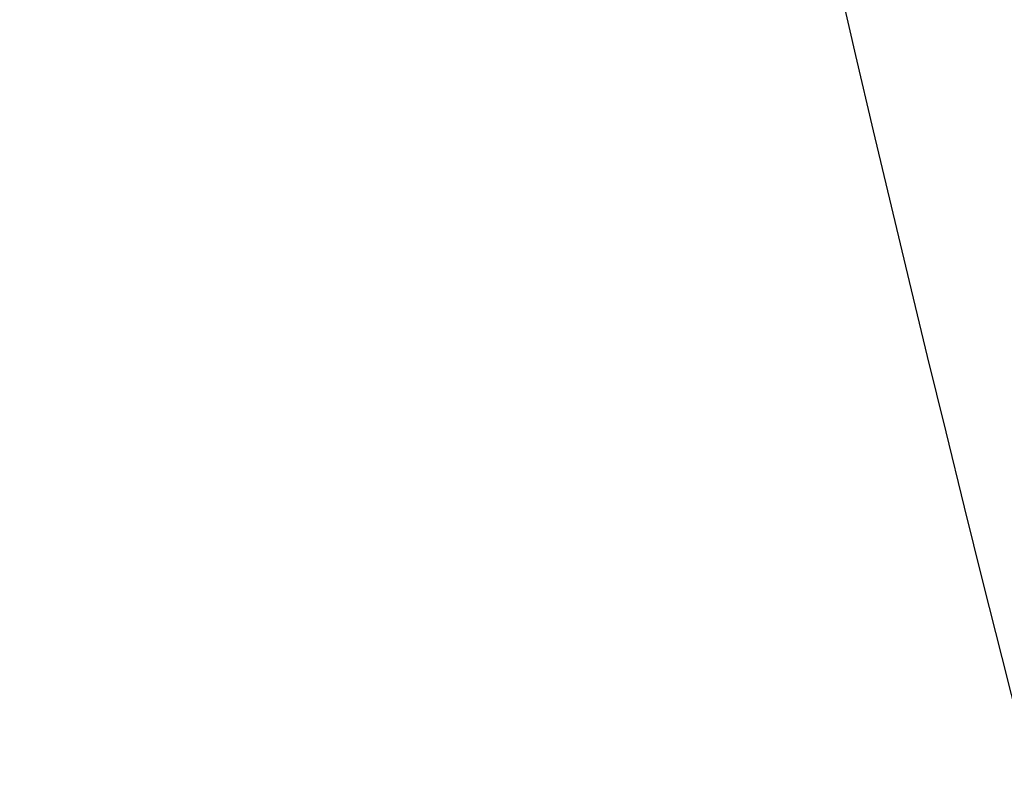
# Model space of a CAD drawing. Header units: millimetres. Extents: x -229 to 229, y -17 to 790.
# Tile 134 of 256: x -224.0065 to -223.9588, y 389.558 to 389.5944. Entities that reach past the tile are written whole.
import ezdxf

# ---------------------------------------------------------------- set-up
doc = ezdxf.new("R2010")
doc.units = ezdxf.units.MM
doc.header["$MEASUREMENT"] = 0
doc.layers.add('Default', color=7, linetype='Continuous', true_color=0x000000)

msp = doc.modelspace()

# ---------------------------------------------------------------- linework, layer by layer
at = {"layer": 'Default'}
msp.add_open_spline([(0, 402.304782, 270.514369), (-31.664452, 402.304782, 270.514369), (-57.429104, 402.217824, 268.855104), (-100.136733, 401.927783, 263.320793), (-117.103126, 401.724306, 259.438226), (-144.688609, 401.249433, 250.377104), (-155.323339, 400.977671, 245.191584), (-172.436641, 400.40801, 234.321792), (-178.916795, 400.109889, 228.633304), (-187.858852, 399.626852, 219.416422), (-190.911614, 399.439999, 215.851049), (-196.484212, 399.045304, 208.319815), (-199.02672, 398.836833, 204.34196), (-206.187352, 398.145793, 191.156137), (-210.253567, 397.601864, 180.777349), (-216.921101, 396.19345, 153.903197), (-219.514416, 395.331009, 137.446853), (-222.172338, 393.649611, 105.363857), (-222.85116, 393.024863, 93.442963), (-223.539087, 391.966554, 73.249227), (-223.71324, 391.593529, 66.131479), (-223.946932, 390.802642, 51.040464), (-224.006459, 390.384429, 43.060481), (-224.006454, 389.625346, 28.576309), (-223.907971, 389.316343, 22.680182), (-223.522535, 388.713019, 11.168069), (-223.235576, 388.418949, 5.556885), (-222.106655, 387.559845, -10.835797), (-220.995819, 387.017925, -21.176238), (-216.733206, 385.48714, -50.385352), (-212.644517, 384.594244, -67.422837), (-202.984316, 383.059242, -96.712419), (-197.419331, 382.417818, -108.951505), (-186.108528, 381.367913, -128.984887), (-180.367222, 380.959531, -136.777278), (-171.787608, 380.440111, -146.688413), (-168.621082, 380.276671, -149.807026), (-163.422437, 380.041819, -154.288278), (-161.605771, 379.964691, -155.75996), (-157.69575, 379.805696, -158.793767), (-155.609546, 379.72457, -160.341739), (-144.489022, 379.314922, -168.15829), (-133.361597, 378.973651, -174.670138), (-105.572074, 378.358495, -186.408017), (-88.898721, 378.084905, -191.628419), (-49.255952, 377.695454, -199.059577), (-26.274906, 377.579899, -201.264507), (-0.000715, 377.579897, -201.264547)], degree=3, knots=[0, 0, 0, 0, 43.647499, 43.647499, 87.294997, 87.294997, 130.942496, 130.942496, 174.589995, 174.589995, 202.958226, 202.958226, 231.326457, 231.326457, 288.06292, 288.06292, 344.799382, 344.799382, 373.167614, 373.167614, 387.351729, 387.351729, 401.535845, 401.535845, 411.706357, 411.706357, 421.87687, 421.87687, 442.217895, 442.217895, 482.899946, 482.899946, 523.581996, 523.581996, 564.264047, 564.264047, 592.232087, 592.232087, 606.216107, 606.216107, 620.200127, 620.200127, 676.136207, 676.136207, 732.072287, 732.072287, 788.00786, 788.00786, 788.00786, 788.00786], dxfattribs=at)

doc.saveas('drawing.dxf')
